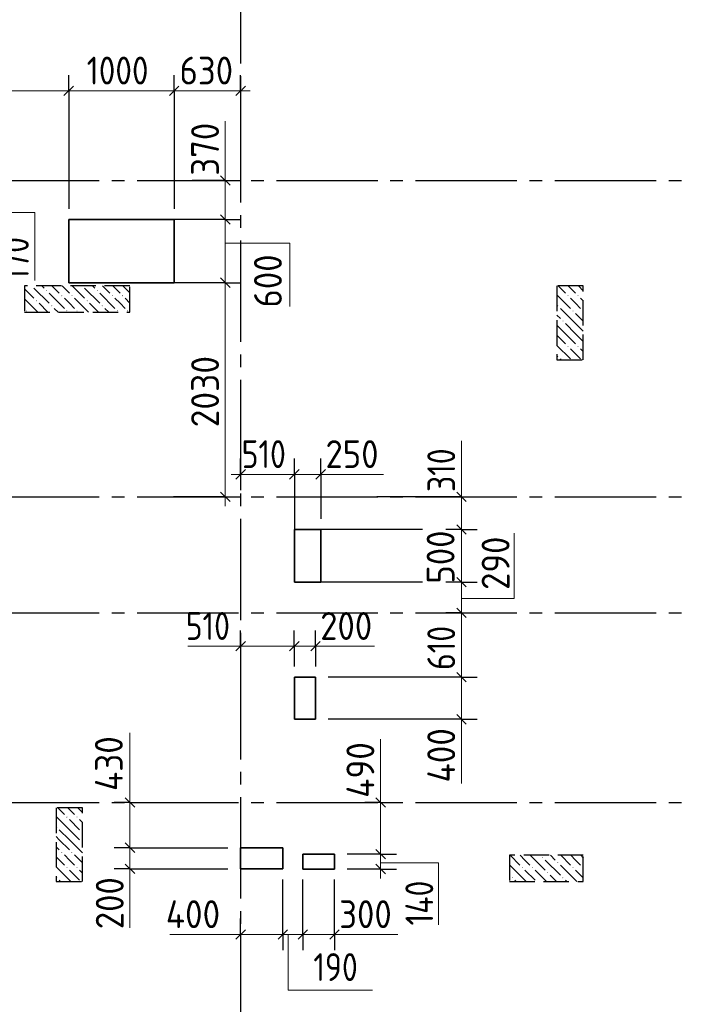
# Model space of a CAD drawing. Header units: millimetres. Extents: x 0 to 50400, y 0 to 36643.
# Tile 10 of 15: x 22420 to 28714, y 17449 to 26787. Entities that reach past the tile are written whole.
import ezdxf

# ---------------------------------------------------------------- set-up
doc = ezdxf.new("R2010")
doc.units = ezdxf.units.MM
doc.linetypes.add('______2', pattern=[324, 240, -84])
doc.linetypes.add('______5', pattern=[1320, 960, -120, 120, -120])
for name, color, linetype, lineweight in [('ЖБ Перекрытие верхний уровень', 7, 'Continuous', 35), ('ЖБ Пилон', 7, 'Continuous', 35), ('Примечания', 7, 'Continuous', 13), ('Размерная линия_ общее', 7, 'Continuous', 13)]:
    doc.layers.add(name, color=color, linetype=linetype, lineweight=lineweight)
doc.layers.add('Оси', color=7, linetype='______5', true_color=0x656565)
doc.styles.add('ISOCPEUR', font='txt')

msp = doc.modelspace()

# ---------------------------------------------------------------- hatches: boundary and pattern name
at = {"layer": 'ЖБ Пилон', "linetype": 'Continuous', "lineweight": -3, "transparency": 33554687}
for points in [[(22533.5, 24262.4), (22531.6, 24260.5), (22529.7, 24262.4)], [(22670.8, 24217.3), (22675.6, 24222.1), (22680.4, 24217.3), (22675.6, 24212.5)], [(23013.5, 24262.4), (23011.6, 24260.5), (23009.7, 24262.4)], [(23150.8, 24217.3), (23155.6, 24222.1), (23160.4, 24217.3), (23155.6, 24212.5)], [(22574.8, 24121.3), (22579.6, 24126.1), (22584.4, 24121.3), (22579.6, 24116.5)], [(22814.8, 24169.3), (22819.6, 24174.1), (22824.4, 24169.3), (22819.6, 24164.5)], [(22910.8, 24169.3), (22915.6, 24174.1), (22920.4, 24169.3), (22915.6, 24164.5)], [(23054.8, 24121.3), (23059.6, 24126.1), (23064.4, 24121.3), (23059.6, 24116.5)], [(23294.8, 24169.3), (23299.6, 24174.1), (23304.4, 24169.3), (23299.6, 24164.5)], [(23390.8, 24169.3), (23395.6, 24174.1), (23400.4, 24169.3), (23395.6, 24164.5)], [(27614.8, 24169.3), (27619.6, 24174.1), (27624.4, 24169.3), (27619.6, 24164.5)], [(27710.8, 24169.3), (27715.6, 24174.1), (27720.4, 24169.3), (27715.6, 24164.5)], [(22478.8, 24025.3), (22483.6, 24030.1), (22488.4, 24025.3), (22483.6, 24020.5)], [(22718.8, 24073.3), (22723.6, 24078.1), (22728.4, 24073.3), (22723.6, 24068.5)], [(22862.8, 24025.3), (22867.6, 24030.1), (22872.4, 24025.3), (22867.6, 24020.5)], [(22958.8, 24025.3), (22963.6, 24030.1), (22968.4, 24025.3), (22963.6, 24020.5)], [(23198.8, 24073.3), (23203.6, 24078.1), (23208.4, 24073.3), (23203.6, 24068.5)], [(23342.8, 24025.3), (23347.6, 24030.1), (23352.4, 24025.3), (23347.6, 24020.5)], [(23438.8, 24025.3), (23443.6, 24030.1), (23448.4, 24025.3), (23443.6, 24020.5)], [(27518.8, 24073.3), (27523.6, 24078.1), (27528.4, 24073.3), (27523.6, 24068.5)], [(27662.8, 24025.3), (27667.6, 24030.1), (27672.4, 24025.3), (27667.6, 24020.5)], [(27758.8, 24025.3), (27763.6, 24030.1), (27765.1, 24028.6), (27765.1, 24022), (27763.6, 24020.5)], [(27566.8, 23929.3), (27571.6, 23934.1), (27576.4, 23929.3), (27571.6, 23924.5)], [(27614.8, 23689.3), (27619.6, 23694.1), (27624.4, 23689.3), (27619.6, 23684.5)], [(27710.8, 23689.3), (27715.6, 23694.1), (27720.4, 23689.3), (27715.6, 23684.5)], [(27518.8, 23593.3), (27523.6, 23598.1), (27528.4, 23593.3), (27523.6, 23588.5)], [(22862.8, 19225.3), (22867.6, 19230.1), (22872.4, 19225.3), (22867.6, 19220.5)], [(22958.8, 19225.3), (22963.6, 19230.1), (22968.4, 19225.3), (22963.6, 19220.5)], [(22766.8, 19129.3), (22771.6, 19134.1), (22776.4, 19129.3), (22771.6, 19124.5)], [(23006.8, 19081.3), (23011.6, 19086.1), (23015.1, 19082.6), (23015.1, 19080), (23011.6, 19076.5)], [(23006.8, 18985.3), (23011.6, 18990.1), (23015.1, 18986.6), (23015.1, 18984), (23011.6, 18980.5)], [(22814.8, 18889.3), (22819.6, 18894.1), (22824.4, 18889.3), (22819.6, 18884.5)], [(22910.8, 18889.3), (22915.6, 18894.1), (22920.4, 18889.3), (22915.6, 18884.5)], [(27374.8, 18841.3), (27379.6, 18846.1), (27384.4, 18841.3), (27379.6, 18836.5)], [(27518.8, 18793.3), (27523.6, 18798.1), (27528.4, 18793.3), (27523.6, 18788.5)], [(22862.8, 18745.3), (22867.6, 18750.1), (22872.4, 18745.3), (22867.6, 18740.5)], [(22958.8, 18745.3), (22963.6, 18750.1), (22968.4, 18745.3), (22963.6, 18740.5)], [(27182.8, 18745.3), (27187.6, 18750.1), (27192.4, 18745.3), (27187.6, 18740.5)], [(27278.8, 18745.3), (27283.6, 18750.1), (27288.4, 18745.3), (27283.6, 18740.5)], [(27422.8, 18697.3), (27427.6, 18702.1), (27432.4, 18697.3), (27427.6, 18692.5)], [(27662.8, 18745.3), (27667.6, 18750.1), (27672.4, 18745.3), (27667.6, 18740.5)], [(27758.8, 18745.3), (27763.6, 18750.1), (27765.1, 18748.6), (27765.1, 18742), (27763.6, 18740.5)], [(22766.8, 18649.3), (22771.6, 18654.1), (22776.4, 18649.3), (22771.6, 18644.5)], [(27086.8, 18649.3), (27091.6, 18654.1), (27096.4, 18649.3), (27091.6, 18644.5)], [(27566.8, 18649.3), (27571.6, 18654.1), (27576.4, 18649.3), (27571.6, 18644.5)]]:
    msp.add_hatch(color=7, dxfattribs=at).paths.add_polyline_path(points, flags=16)

# ---------------------------------------------------------------- linework, layer by layer
at = {"layer": 'ЖБ Перекрытие верхний уровень', "color": 7, "linetype": 'Continuous', "lineweight": 35, "transparency": 33554687}
for p, q in [((23885.1, 24892.5), (22885.1, 24892.5)), ((22885.1, 24892.5), (22885.1, 24292.5)), ((23885.1, 24292.5), (23885.1, 24892.5)), ((22885.1, 24292.5), (23885.1, 24292.5)), ((25274.9, 21952.4), (25024.9, 21952.4)), ((25024.9, 21952.4), (25024.9, 21452.4)), ((25274.9, 21452.4), (25274.9, 21952.4)), ((25024.9, 21452.4), (25274.9, 21452.4)), ((25225.1, 20552.4), (25025.1, 20552.4)), ((25025.1, 20552.4), (25025.1, 20152.4)), ((25225.1, 20152.4), (25225.1, 20552.4)), ((25025.1, 20152.4), (25225.1, 20152.4)), ((24915.1, 18934.2), (24515.1, 18934.2)), ((24515.1, 18934.2), (24515.1, 18734.2)), ((24915.1, 18734.2), (24915.1, 18934.2)), ((25405.1, 18872.4), (25105.1, 18872.4)), ((25105.1, 18872.4), (25105.1, 18732.4)), ((25405.1, 18732.4), (25405.1, 18872.4)), ((24515.1, 18734.2), (24915.1, 18734.2)), ((25105.1, 18732.4), (25405.1, 18732.4))]:
    msp.add_line(p, q, dxfattribs=at)
at = {"layer": 'ЖБ Пилон', "color": 253, "linetype": '______2', "lineweight": -3, "true_color": 0xa0a0a0, "transparency": 33554687}
for p, q in [((23465.1, 24262.4), (22465.1, 24262.4)), ((22465.1, 24262.4), (22465.1, 24012.4)), ((23465.1, 24012.4), (23465.1, 24262.4)), ((27765.1, 24262.4), (27515.1, 24262.4)), ((27515.1, 24262.4), (27515.1, 23562.4)), ((27765.1, 23562.4), (27765.1, 24262.4)), ((22465.1, 24012.4), (23465.1, 24012.4)), ((27515.1, 23562.4), (27765.1, 23562.4)), ((23015.1, 19312.4), (22765.1, 19312.4)), ((22765.1, 19312.4), (22765.1, 18612.4)), ((23015.1, 18612.4), (23015.1, 19312.4)), ((27765.1, 18862.4), (27065.1, 18862.4)), ((27065.1, 18862.4), (27065.1, 18612.4)), ((27765.1, 18612.4), (27765.1, 18862.4)), ((22765.1, 18612.4), (23015.1, 18612.4)), ((27065.1, 18612.4), (27765.1, 18612.4))]:
    msp.add_line(p, q, dxfattribs=at)
at = {"layer": 'ЖБ Пилон', "color": 253, "linetype": 'Continuous', "lineweight": -3, "true_color": 0xa0a0a0, "transparency": 33554687}
for p, q in [((22465.1, 24235.8), (22555.6, 24145.3)), ((22555.6, 24241.3), (22699.6, 24097.3)), ((22651.6, 24241.3), (22630.5, 24262.4)), ((22699.6, 24193.3), (22843.6, 24049.3)), ((22726.5, 24262.4), (22795.6, 24193.3)), ((22822.5, 24262.4), (22891.6, 24193.3)), ((22918.5, 24262.4), (23035.6, 24145.3)), ((23035.6, 24241.3), (23179.6, 24097.3)), ((23131.6, 24241.3), (23110.5, 24262.4)), ((23179.6, 24193.3), (23323.6, 24049.3)), ((23206.5, 24262.4), (23275.6, 24193.3)), ((23302.5, 24262.4), (23371.6, 24193.3)), ((23398.5, 24262.4), (23465.1, 24195.8)), ((27526.5, 24262.4), (27595.6, 24193.3)), ((27622.5, 24262.4), (27691.6, 24193.3)), ((27718.5, 24262.4), (27765.1, 24215.8)), ((22465.1, 24139.8), (22592.5, 24012.4)), ((22603.6, 24097.3), (22688.5, 24012.4)), ((22891.6, 24097.3), (22843.6, 24145.3)), ((22939.6, 24049.3), (22891.6, 24097.3)), ((22939.6, 24145.3), (23072.5, 24012.4)), ((23083.6, 24097.3), (23168.5, 24012.4)), ((23371.6, 24097.3), (23323.6, 24145.3)), ((23419.6, 24049.3), (23371.6, 24097.3)), ((23419.6, 24145.3), (23465.1, 24099.8)), ((27515.1, 24177.8), (27643.6, 24049.3)), ((27691.6, 24097.3), (27643.6, 24145.3)), ((27739.6, 24049.3), (27691.6, 24097.3)), ((27739.6, 24145.3), (27765.1, 24119.8)), ((22784.5, 24012.4), (22747.6, 24049.3)), ((23264.5, 24012.4), (23227.6, 24049.3)), ((27691.6, 23905.3), (27547.6, 24049.3)), ((27691.6, 24001.3), (27765.1, 23927.8)), ((27515.1, 23985.8), (27547.6, 23953.3)), ((27595.6, 23905.3), (27691.6, 23809.3)), ((27691.6, 23905.3), (27765.1, 23831.8)), ((27595.6, 23809.3), (27515.1, 23889.8)), ((27515.1, 23793.8), (27595.6, 23713.3)), ((27595.6, 23809.3), (27691.6, 23713.3)), ((27691.6, 23809.3), (27765.1, 23735.8)), ((27515.1, 23697.8), (27643.6, 23569.3)), ((27691.6, 23617.3), (27643.6, 23665.3)), ((27739.6, 23665.3), (27765.1, 23639.8)), ((27554.5, 23562.4), (27547.6, 23569.3)), ((27739.6, 23569.3), (27691.6, 23617.3)), ((22780.5, 19312.4), (22843.6, 19249.3)), ((22891.6, 19297.3), (22876.5, 19312.4)), ((22939.6, 19249.3), (22891.6, 19297.3)), ((22972.5, 19312.4), (23015.1, 19269.8)), ((22891.6, 19105.3), (22765.1, 19231.8)), ((22891.6, 19201.3), (22987.6, 19105.3)), ((22987.6, 19201.3), (23015.1, 19173.8)), ((22795.6, 19105.3), (22891.6, 19009.3)), ((22891.6, 19105.3), (22987.6, 19009.3)), ((22795.6, 19009.3), (22765.1, 19039.8)), ((22795.6, 19009.3), (22891.6, 18913.3)), ((22891.6, 19009.3), (23015.1, 18885.8)), ((22765.1, 18943.8), (22795.6, 18913.3)), ((22891.6, 18817.3), (22843.6, 18865.3)), ((22939.6, 18865.3), (23015.1, 18789.8)), ((27070.5, 18862.4), (27163.6, 18769.3)), ((27211.6, 18817.3), (27166.5, 18862.4)), ((27262.5, 18862.4), (27403.6, 18721.3)), ((27454.5, 18862.4), (27499.6, 18817.3)), ((27550.5, 18862.4), (27643.6, 18769.3)), ((27691.6, 18817.3), (27646.5, 18862.4)), ((27742.5, 18862.4), (27765.1, 18839.8)), ((22765.1, 18847.8), (22843.6, 18769.3)), ((22939.6, 18769.3), (22891.6, 18817.3)), ((27211.6, 18625.3), (27067.6, 18769.3)), ((27259.6, 18769.3), (27211.6, 18817.3)), ((27403.6, 18817.3), (27547.6, 18673.3)), ((27691.6, 18625.3), (27547.6, 18769.3)), ((27739.6, 18769.3), (27691.6, 18817.3)), ((22891.6, 18625.3), (22765.1, 18751.8)), ((22891.6, 18721.3), (22987.6, 18625.3)), ((22987.6, 18721.3), (23015.1, 18693.8)), ((27065.1, 18675.8), (27067.6, 18673.3)), ((27211.6, 18721.3), (27307.6, 18625.3)), ((27307.6, 18721.3), (27416.5, 18612.4)), ((27691.6, 18721.3), (27765.1, 18647.8)), ((22795.6, 18625.3), (22808.5, 18612.4)), ((22891.6, 18625.3), (22904.5, 18612.4)), ((27115.6, 18625.3), (27128.5, 18612.4)), ((27211.6, 18625.3), (27224.5, 18612.4)), ((27512.5, 18612.4), (27451.6, 18673.3)), ((27595.6, 18625.3), (27608.5, 18612.4)), ((27691.6, 18625.3), (27704.5, 18612.4))]:
    msp.add_line(p, q, dxfattribs=at)
at = {"layer": 'Оси', "color": 8, "linetype": '______5', "lineweight": -3, "transparency": 33554687}
for p, q in [((24515.1, 32612.4), (24515.1, 8317)), ((9015.1, 25262.4), (42962.8, 25262.4)), ((9015.1, 22262.4), (42962.8, 22262.4)), ((9015.1, 21162.4), (42962.8, 21162.4)), ((9015.1, 19362.4), (42962.8, 19362.4))]:
    msp.add_line(p, q, dxfattribs=at)
at = {"layer": 'Примечания', "color": 7, "linetype": 'Continuous', "lineweight": 13, "transparency": 33554687}
for p, q in [((24370.2, 24892.5), (24370.2, 25823.5)), ((21739.2, 24958.1), (22565.2, 24958.1)), ((22565.2, 24958.1), (22565.2, 24313.1)), ((24370.2, 24669.1), (24981.2, 24669.1)), ((24981.2, 24669.1), (24981.2, 24066.1)), ((26610, 22262.4), (26610, 22792.4)), ((25224.9, 22475), (25871.1, 22475)), ((27110, 21297.6), (27110, 21917.6)), ((26610, 21297.6), (27110, 21297.6)), ((24515.1, 20845), (24015.1, 20845)), ((25224.7, 20845), (25784.7, 20845)), ((26610, 20152.4), (26610, 19542.4)), ((26610, 20152.4), (26610, 19542.4)), ((23466.1, 19362.4), (23466.1, 20022.4)), ((25843, 19362.4), (25843, 19962.4)), ((25843, 18791.7), (26393, 18791.7)), ((26393, 18791.7), (26393, 18201.7)), ((23466.1, 18734.2), (23466.1, 18174.2)), ((24515.1, 18112), (23843.8, 18112)), ((24515.1, 18112), (23951.1, 18112)), ((24967.2, 18112), (24967.2, 17582)), ((25405.1, 18112), (26005.1, 18112)), ((24967.2, 17582), (25767.2, 17582))]:
    msp.add_line(p, q, dxfattribs=at)
at = {"layer": 'Размерная линия_ общее', "color": 253, "linetype": 'Continuous', "lineweight": -3, "true_color": 0xa0a0a0, "transparency": 33554687}
for p, q in [((22885.1, 26112.3), (22885.1, 26262.3)), ((23885.1, 26112.3), (23885.1, 26262.3)), ((24515.1, 26112.3), (24515.1, 26262.3)), ((22885.1, 26112.3), (22885.1, 25962.3)), ((22885.1, 26112.3), (22885.1, 24992.5)), ((23885.1, 26112.3), (23885.1, 25962.3)), ((23885.1, 26112.3), (23885.1, 24992.5)), ((24515.1, 26112.3), (24515.1, 25962.3)), ((24515.1, 26112.3), (24515.1, 25086.4)), ((24370.2, 25262.4), (24220.2, 25262.4)), ((24370.2, 25262.4), (24520.2, 25262.4)), ((24370.2, 24892.5), (24220.2, 24892.5)), ((24370.2, 24892.5), (24520.2, 24892.5)), ((24370.2, 24292.5), (24220.2, 24292.5)), ((24370.2, 24292.5), (24520.2, 24292.5)), ((24515.3, 22475), (24515.3, 22625)), ((25024.9, 22475), (25024.9, 22625)), ((25274.9, 22475), (25274.9, 22625)), ((24515.3, 22475), (24515.3, 22325)), ((24515.3, 22475), (24515.3, 22475)), ((25024.9, 22475), (25024.9, 22325)), ((25024.9, 22475), (25024.9, 21942.4)), ((25274.9, 22475), (25274.9, 22325)), ((25274.9, 22475), (25274.9, 22052.4)), ((24370.2, 22262.4), (23878.4, 22262.4)), ((24370.2, 22262.4), (24220.2, 22262.4)), ((24370.2, 22262.4), (24520.2, 22262.4)), ((26610, 22262.4), (26460, 22262.4)), ((26610, 22262.4), (26760, 22262.4)), ((26240.4, 21952.4), (25274.9, 21952.4)), ((26610, 21952.4), (26460, 21952.4)), ((26610, 21952.4), (26760, 21952.4)), ((26240.4, 21452.4), (25274.9, 21452.4)), ((26610, 21452.4), (26460, 21452.4)), ((26610, 21452.4), (26760, 21452.4)), ((26610, 21162.4), (26460, 21162.4)), ((26610, 21162.4), (26760, 21162.4)), ((26610, 21162.4), (26610, 21162.4)), ((24515.1, 20845), (24515.1, 20995)), ((25024.7, 20845), (25024.7, 20995)), ((25224.7, 20845), (25224.7, 20995)), ((24515.1, 20845), (24515.1, 20695)), ((24515.1, 20845), (24515.1, 20845)), ((25024.7, 20845), (25024.7, 20695)), ((25024.7, 20845), (25024.7, 20652.4)), ((25224.7, 20845), (25224.7, 20695)), ((25224.7, 20845), (25224.7, 20652.4)), ((26610, 20552.4), (26460, 20552.4)), ((26610, 20552.4), (26760, 20552.4)), ((26610, 20152.4), (26460, 20152.4)), ((26610, 20152.4), (26760, 20152.4)), ((23466.1, 19362.4), (23316.1, 19362.4)), ((23466.1, 19362.4), (23616.1, 19362.4)), ((23466.1, 19362.4), (23466.1, 19362.4)), ((25843, 19362.4), (25693, 19362.4)), ((25843, 19362.4), (25993, 19362.4)), ((25843, 19362.4), (25843, 19362.4)), ((23466.1, 18934.2), (23316.1, 18934.2)), ((23466.1, 18934.2), (23616.1, 18934.2)), ((23466.1, 18934.2), (24395.1, 18934.2)), ((25843, 18872.4), (25525.1, 18872.4)), ((25843, 18872.4), (25693, 18872.4)), ((25843, 18872.4), (25993, 18872.4)), ((23466.1, 18734.2), (23316.1, 18734.2)), ((23466.1, 18734.2), (23616.1, 18734.2)), ((25843, 18732.4), (25525.1, 18732.4)), ((25843, 18732.4), (25693, 18732.4)), ((25843, 18732.4), (25993, 18732.4)), ((24515.1, 18112), (24515.1, 18262)), ((24915.1, 18112), (24915.1, 18262)), ((25105.1, 18112), (25105.1, 18262)), ((25405.1, 18112), (25405.1, 18262)), ((24515.1, 18112), (24515.1, 17962)), ((24915.1, 18112), (24915.1, 17962)), ((25105.1, 18112), (25105.1, 17962)), ((25405.1, 18112), (25405.1, 17962))]:
    msp.add_line(p, q, dxfattribs=at)
at = {"layer": 'Размерная линия_ общее', "color": 7, "linetype": 'Continuous', "lineweight": 25, "transparency": 33554687}
for p, q in [((22840.1, 26067.3), (22930.1, 26157.3)), ((23840.1, 26067.3), (23930.1, 26157.3)), ((24470.1, 26067.3), (24560.1, 26157.3)), ((24415.2, 25217.4), (24325.2, 25307.4)), ((24415.2, 24847.5), (24325.2, 24937.5)), ((24415.2, 24247.5), (24325.2, 24337.5)), ((24470.3, 22430), (24560.3, 22520)), ((24979.9, 22430), (25069.9, 22520)), ((25229.9, 22430), (25319.9, 22520)), ((24415.2, 22217.4), (24325.2, 22307.4)), ((26655, 22217.4), (26565, 22307.4)), ((26655, 21907.4), (26565, 21997.4)), ((26655, 21407.4), (26565, 21497.4)), ((26655, 21117.4), (26565, 21207.4)), ((24470.1, 20800), (24560.1, 20890)), ((24979.7, 20800), (25069.7, 20890)), ((25179.7, 20800), (25269.7, 20890)), ((26655, 20507.4), (26565, 20597.4)), ((26655, 20107.4), (26565, 20197.4)), ((23511.1, 19317.4), (23421.1, 19407.4)), ((25888, 19317.4), (25798, 19407.4)), ((23511.1, 18889.2), (23421.1, 18979.2)), ((25888, 18827.4), (25798, 18917.4)), ((23511.1, 18689.2), (23421.1, 18779.2)), ((25888, 18687.4), (25798, 18777.4)), ((24470.1, 18067), (24560.1, 18157)), ((24870.1, 18067), (24960.1, 18157)), ((25060.1, 18067), (25150.1, 18157)), ((25360.1, 18067), (25450.1, 18157))]:
    msp.add_line(p, q, dxfattribs=at)
at = {"layer": 'Размерная линия_ общее', "color": 7, "linetype": 'Continuous', "lineweight": 13, "transparency": 33554687}
for p, q in [((21165.1, 26112.3), (22885.1, 26112.3)), ((22885.1, 26112.3), (23885.1, 26112.3)), ((23885.1, 26112.3), (24515.1, 26112.3)), ((24515.1, 26112.3), (24605.1, 26112.3)), ((24370.2, 25262.4), (24370.2, 25352.4)), ((24370.2, 24892.5), (24370.2, 25262.4)), ((24370.2, 24292.5), (24370.2, 24892.5)), ((24515.3, 22475), (24425.3, 22475)), ((24515.3, 22475), (25024.9, 22475)), ((25024.9, 22475), (25274.9, 22475)), ((25274.9, 22475), (25364.9, 22475)), ((26610, 22262.4), (26610, 22352.4)), ((24370.2, 22262.4), (24370.2, 22172.4)), ((26610, 21952.4), (26610, 22262.4)), ((26610, 21452.4), (26610, 21952.4)), ((26610, 21162.4), (26610, 21452.4)), ((26610, 20552.4), (26610, 21162.4)), ((24515.1, 20845), (24425.1, 20845)), ((24515.1, 20845), (25024.7, 20845)), ((25024.7, 20845), (25224.7, 20845)), ((25224.7, 20845), (25314.7, 20845)), ((26610, 20152.4), (26610, 20552.4)), ((26610, 20152.4), (26610, 20062.4)), ((23466.1, 19362.4), (23466.1, 19452.4)), ((25843, 19362.4), (25843, 19452.4)), ((23466.1, 18934.2), (23466.1, 19362.4)), ((23466.1, 18734.2), (23466.1, 18934.2)), ((25843, 18732.4), (25843, 18872.4)), ((23466.1, 18734.2), (23466.1, 18644.2)), ((25843, 18732.4), (25843, 18642.4)), ((24515.1, 18112), (24425.1, 18112)), ((24515.1, 18112), (24915.1, 18112)), ((24915.1, 18112), (25105.1, 18112)), ((25105.1, 18112), (25405.1, 18112)), ((25405.1, 18112), (25495.1, 18112))]:
    msp.add_line(p, q, dxfattribs=at)
at = {"layer": 'Размерная линия_ общее', "color": 253, "linetype": 'Continuous', "lineweight": -3, "true_color": 0xa0a0a0, "transparency": 33554687}
for points in [[(24370.2, 25262.4), (24349.8, 25262.4), (24349.8, 25262.4), (24054.6, 25262.4)], [(24370.2, 24892.5), (24349.8, 24892.5), (24349.8, 24892.5), (23878.4, 24892.5)], [(24370.2, 24292.5), (24349.8, 24292.5), (24349.8, 24292.5), (23878.4, 24292.5)], [(26610, 22262.4), (26589.6, 22262.4), (26589.6, 22262.4), (25806.4, 22262.4)], [(26610, 21952.4), (26589.6, 21952.4), (26589.6, 21952.4), (26583.6, 21952.4)], [(26610, 21452.4), (26589.6, 21452.4), (26589.6, 21452.4), (26583.6, 21452.4)], [(26610, 20552.4), (26589.6, 20552.4), (26589.6, 20552.4), (26589.6, 20552.4), (26589.6, 20552.4), (26586.3, 20552.4), (26586.3, 20552.4), (25344.7, 20552.4)], [(26610, 20152.4), (26589.6, 20152.4), (26589.6, 20152.4), (26589.6, 20152.4), (26589.6, 20152.4), (26587.5, 20152.4), (26587.5, 20152.4), (25344.7, 20152.4)], [(23466.1, 18734.2), (24388.3, 18734.2), (24388.3, 18734.2), (24395.1, 18734.2)], [(24915.1, 18112), (24915.1, 18132.4), (24915.1, 18132.4), (24915.1, 18634.2)], [(25105.1, 18112), (25105.1, 18132.4), (25105.1, 18132.4), (25105.1, 18632.4)], [(25405.1, 18112), (25405.1, 18132.4), (25405.1, 18132.4), (25405.1, 18632.4)], [(24515.1, 18112), (24515.1, 18132.4), (24515.1, 18132.4), (24515.1, 18253.9)]]:
    msp.add_lwpolyline(points, dxfattribs=at)
at = {"layer": 'Размерная линия_ общее', "color": 7, "linetype": 'Continuous', "lineweight": 13, "transparency": 33554687}
for points in [[(24370.2, 22262.4), (24370.2, 22812.1), (24370.2, 22812.1), (24370.2, 22878.2), (24370.2, 22878.2), (24370.2, 24292.5)], [(25843, 18872.4), (25843, 19174.1), (25843, 19174.1), (25843, 19362.4)]]:
    msp.add_lwpolyline(points, dxfattribs=at)

# ---------------------------------------------------------------- texts
at = {"layer": 'Размерная линия_ общее', "color": 7, "linetype": 'Continuous', "lineweight": 25, "transparency": 33554687, "char_height": 264, "attachment_point": 7, "style": 'ISOCPEUR'}
for s, insert, width in [('\\W0.87;1000', (23055.1, 26172.3), 800.292), ('\\W0.91;630', (23936.1, 26172.3), 674.386), ('\\W0.83;510', (24525.1, 22535), 610.286), ('\\W0.91;250', (25319.9, 22535), 674.395), ('\\W0.83;510', (23994.9, 20905), 610.286), ('\\W0.91;200', (25269.7, 20905), 674.395), ('\\W0.92;400', (23805.7, 18172), 701.326), ('\\W0.91;300', (25450.1, 18172), 674.395), ('\\W0.83;190', (25205.3, 17670.5), 610.286)]:
    msp.add_mtext(s, dxfattribs=dict(at, insert=insert, width=width))
at = {"layer": 'Размерная линия_ общее', "color": 7, "linetype": 'Continuous', "lineweight": 25, "transparency": 33554687, "char_height": 264, "attachment_point": 7, "rotation": 90, "style": 'ISOCPEUR'}
for s, insert, width in [('\\W0.91;370', (24310.2, 25307.4), 674.377), ('\\W0.83;170', (22506.2, 24312.5), 610.286), ('\\W0.91;600', (24906.4, 24057.4), 674.377), ('\\W0.93;2030', (24310.2, 22921), 861.721), ('\\W0.83;310', (26550, 22307.4), 610.286), ('\\W0.91;500', (26544, 21438.4), 674.386), ('\\W0.91;290', (27065.4, 21379), 674.377), ('\\W0.83;610', (26550, 20619.8), 610.286), ('\\W0.92;400', (26550, 19553), 701.326), ('\\W0.92;430', (23397.8, 19472), 701.326), ('\\W0.92;490', (25783, 19407.4), 701.335), ('\\W0.91;200', (23406.1, 18161.2), 674.386), ('\\W0.83;140', (26342.1, 18197.4), 637.694)]:
    msp.add_mtext(s, dxfattribs=dict(at, insert=insert, width=width))

doc.saveas('drawing.dxf')
